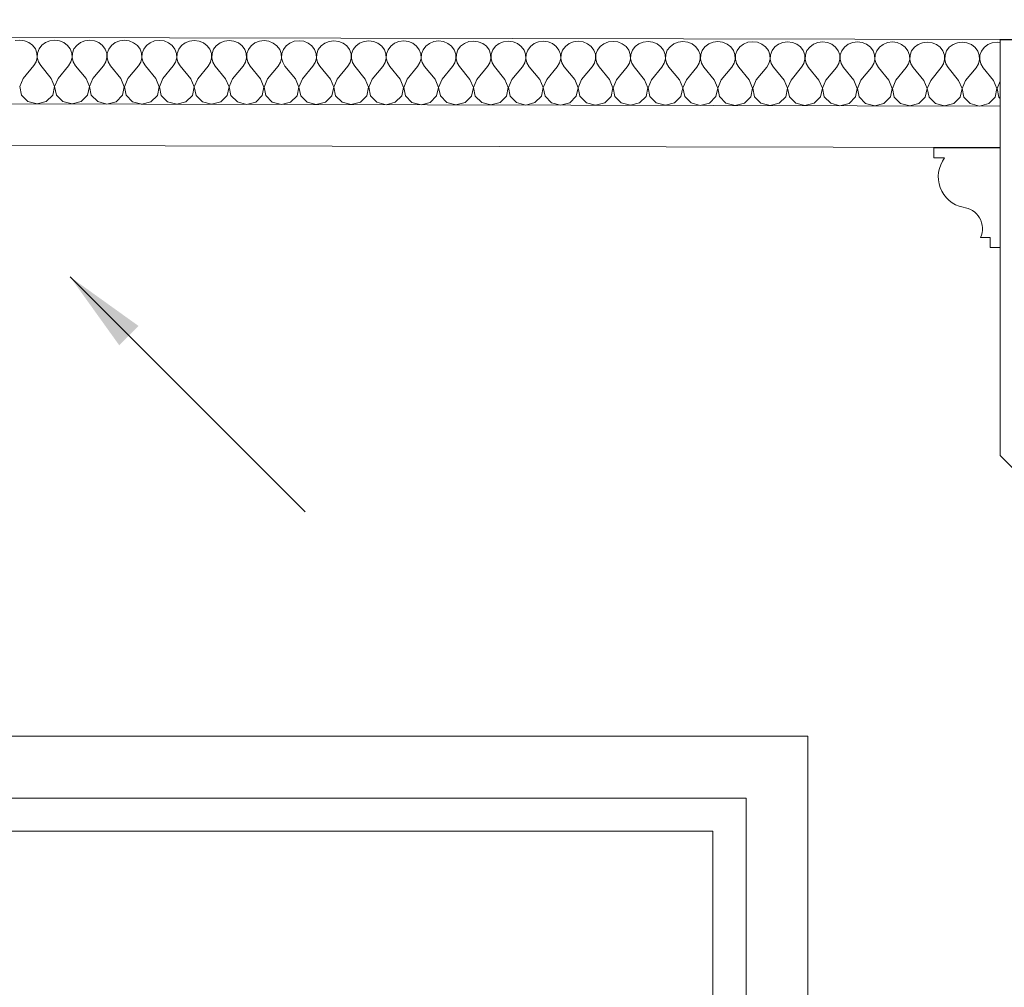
# Model space of a CAD drawing. Header units: millimetres. Extents: x -573548 to 674770, y -246895 to -89040.
# Tile 59 of 199: x 98831 to 99423, y -236241 to -235659. Entities that reach past the tile are written whole.
import ezdxf

# ---------------------------------------------------------------- set-up
doc = ezdxf.new("R2010")
doc.units = ezdxf.units.MM
for name, color, linetype, lineweight in [('belki sufitowe_Nr_pióra__41', 8, 'Continuous', 9), ('DRZWI_Nr_pióra__1', 8, 'Continuous', 9), ('DRZWI_Nr_pióra__2', 8, 'Continuous', 9), ('Nowe_Drawing & Figure_Nr_pióra__59', 8, 'Continuous', 9), ('Nowe_strop_Nr_pióra__59', 8, 'Continuous', 9), ('strop_Nr_pióra__41', 8, 'Continuous', 9)]:
    doc.layers.add(name, color=color, linetype=linetype, lineweight=lineweight)
doc.layers.add('FLUID-W2-100-ARRGR', color=7, linetype='Continuous')
doc.layers.add('Nowe_Drawing & Figure', color=7, linetype='Continuous')
doc.styles.add('FDBES', font='simplex.shx')
doc.dimstyles.new('FDBES', dxfattribs={"dimscale": 50, "dimtxt": 4, "dimasz": 2.5, "dimexe": 0.8, "dimexo": 2, "dimgap": 1, "dimtad": 1, "dimdsep": 46, "dimtxsty": 'FDBES', "dimcen": 2.5, "dimclrd": 4, "dimclre": 5, "dimadec": 0, "dimazin": 0, "dimtfac": 1, "dimtmove": 0, "dimatfit": 3, "dimfxl": 1, "dimarcsym": 0})

# ---------------------------------------------------------------- blocks, each defined once
blk = doc.blocks.new('*X454', base_point=(477978.69, -104863.57))
at = {"layer": 'Nowe_Drawing & Figure', "color": 21, "linetype": 'Continuous', "lineweight": 13, "true_color": 0xffaaaa}
for p, q in [((493598.11, -73212.66), (493595.24, -73213.02)), ((493600.98, -73213.03), (493598.11, -73212.66)), ((493603.63, -73214.11), (493600.98, -73213.03)), ((493605.86, -73215.8), (493603.63, -73214.11)), ((493613.59, -73214.13), (493611.35, -73215.82)), ((493616.24, -73213.07), (493613.59, -73214.13)), ((493619.11, -73212.71), (493616.24, -73213.07)), ((493621.98, -73213.08), (493619.11, -73212.71)), ((493624.63, -73214.16), (493621.98, -73213.08)), ((493626.86, -73215.85), (493624.63, -73214.16)), ((493634.59, -73214.18), (493632.35, -73215.86)), ((493637.24, -73213.12), (493634.59, -73214.18)), ((493640.11, -73212.76), (493637.24, -73213.12)), ((493642.98, -73213.13), (493640.11, -73212.76)), ((493645.63, -73214.2), (493642.98, -73213.13)), ((493647.86, -73215.9), (493645.63, -73214.2)), ((493655.59, -73214.22), (493653.35, -73215.91)), ((493658.24, -73213.16), (493655.59, -73214.22)), ((493661.11, -73212.8), (493658.24, -73213.16)), ((493663.98, -73213.18), (493661.11, -73212.8)), ((493666.63, -73214.25), (493663.98, -73213.18)), ((493668.86, -73215.94), (493666.63, -73214.25)), ((493676.59, -73214.27), (493674.35, -73215.96)), ((493679.24, -73213.21), (493676.59, -73214.27)), ((493682.11, -73212.85), (493679.24, -73213.21)), ((493684.98, -73213.22), (493682.11, -73212.85)), ((493687.63, -73214.3), (493684.98, -73213.22)), ((493689.86, -73215.99), (493687.63, -73214.3)), ((493700.24, -73213.26), (493697.59, -73214.32)), ((493703.11, -73212.9), (493700.24, -73213.26)), ((493705.98, -73213.27), (493703.11, -73212.9)), ((493708.63, -73214.34), (493705.98, -73213.27)), ((493721.24, -73213.3), (493718.59, -73214.37)), ((493724.11, -73212.94), (493721.24, -73213.3)), ((493726.98, -73213.32), (493724.11, -73212.94)), ((493729.63, -73214.39), (493726.98, -73213.32)), ((493742.24, -73213.35), (493739.59, -73214.41)), ((493745.11, -73212.99), (493742.24, -73213.35)), ((493747.98, -73213.36), (493745.11, -73212.99)), ((493750.63, -73214.44), (493747.98, -73213.36)), ((493763.24, -73213.4), (493760.59, -73214.46)), ((493766.11, -73213.04), (493763.24, -73213.4)), ((493768.98, -73213.41), (493766.11, -73213.04)), ((493771.63, -73214.48), (493768.98, -73213.41)), ((493784.24, -73213.44), (493781.59, -73214.51)), ((493787.11, -73213.08), (493784.24, -73213.44)), ((493789.98, -73213.46), (493787.11, -73213.08)), ((493792.63, -73214.53), (493789.98, -73213.46)), ((493805.24, -73213.49), (493802.59, -73214.55)), ((493808.11, -73213.13), (493805.24, -73213.49)), ((493810.98, -73213.5), (493808.11, -73213.13)), ((493813.63, -73214.58), (493810.98, -73213.5)), ((493826.24, -73213.54), (493823.59, -73214.6)), ((493829.11, -73213.18), (493826.24, -73213.54)), ((493831.98, -73213.55), (493829.11, -73213.18)), ((493834.63, -73214.62), (493831.98, -73213.55)), ((493847.24, -73213.58), (493844.59, -73214.65)), ((493850.11, -73213.22), (493847.24, -73213.58)), ((493852.98, -73213.6), (493850.11, -73213.22)), ((493855.63, -73214.67), (493852.98, -73213.6)), ((493868.24, -73213.63), (493865.59, -73214.69)), ((493871.11, -73213.27), (493868.24, -73213.63)), ((493873.98, -73213.64), (493871.11, -73213.27)), ((493876.63, -73214.72), (493873.98, -73213.64)), ((493889.24, -73213.68), (493886.59, -73214.74)), ((493892.11, -73213.32), (493889.24, -73213.68)), ((493894.98, -73213.69), (493892.11, -73213.32)), ((493897.63, -73214.76), (493894.98, -73213.69)), ((493910.24, -73213.72), (493907.59, -73214.79)), ((493913.11, -73213.37), (493910.24, -73213.72)), ((493915.98, -73213.74), (493913.11, -73213.37)), ((493918.63, -73214.81), (493915.98, -73213.74)), ((493931.24, -73213.77), (493928.59, -73214.83)), ((493934.11, -73213.41), (493931.24, -73213.77)), ((493936.98, -73213.78), (493934.11, -73213.41)), ((493939.63, -73214.86), (493936.98, -73213.78)), ((493952.24, -73213.82), (493949.59, -73214.88)), ((493955.11, -73213.46), (493952.24, -73213.82)), ((493957.98, -73213.83), (493955.11, -73213.46)), ((493960.63, -73214.91), (493957.98, -73213.83)), ((493973.24, -73213.86), (493970.59, -73214.93)), ((493976.11, -73213.51), (493973.24, -73213.86)), ((493978.98, -73213.88), (493976.11, -73213.51)), ((493981.63, -73214.95), (493978.98, -73213.88)), ((493994.24, -73213.91), (493991.59, -73214.97)), ((493997.11, -73213.55), (493994.24, -73213.91)), ((493999.98, -73213.92), (493997.11, -73213.55)), ((494002.63, -73215), (493999.98, -73213.92)), ((494015.24, -73213.96), (494012.59, -73215.02)), ((494018.11, -73213.6), (494015.24, -73213.96)), ((494020.98, -73213.97), (494018.11, -73213.6)), ((494023.63, -73215.05), (494020.98, -73213.97)), ((494036.24, -73214.01), (494033.59, -73215.07)), ((494039.11, -73213.65), (494036.24, -73214.01)), ((494041.98, -73214.02), (494039.11, -73213.65)), ((494044.63, -73215.09), (494041.98, -73214.02)), ((494057.24, -73214.05), (494054.59, -73215.11)), ((494060.11, -73213.69), (494057.24, -73214.05)), ((494062.98, -73214.06), (494060.11, -73213.69)), ((494065.63, -73215.14), (494062.98, -73214.06)), ((494078.24, -73214.1), (494075.59, -73215.16)), ((494081.11, -73213.74), (494078.24, -73214.1)), ((494083.98, -73214.11), (494081.11, -73213.74)), ((494086.63, -73215.19), (494083.98, -73214.11)), ((494099.24, -73214.15), (494096.59, -73215.21)), ((494102.11, -73213.79), (494099.24, -73214.15)), ((494104.98, -73214.16), (494102.11, -73213.79)), ((494107.63, -73215.23), (494104.98, -73214.16)), ((494120.24, -73214.19), (494117.59, -73215.26)), ((494123.11, -73213.83), (494120.24, -73214.19)), ((494125.98, -73214.21), (494123.11, -73213.83)), ((494128.63, -73215.28), (494125.98, -73214.21)), ((494141.24, -73214.24), (494138.59, -73215.3)), ((494144.11, -73213.88), (494141.24, -73214.24)), ((494146.98, -73214.25), (494144.11, -73213.88)), ((494149.63, -73215.33), (494146.98, -73214.25)), ((494162.24, -73214.29), (494159.59, -73215.35)), ((494165.11, -73213.93), (494162.24, -73214.29)), ((494167.98, -73214.3), (494165.11, -73213.93)), ((494170.63, -73215.37), (494167.98, -73214.3)), ((494186.11, -73213.97), (494183.24, -73214.33)), ((494188.02, -73214.22), (494186.11, -73213.97)), ((493607.49, -73217.99), (493605.86, -73215.8)), ((493608.41, -73220.5), (493607.49, -73217.99)), ((493609.71, -73218), (493608.78, -73220.5)), ((493611.35, -73215.82), (493609.71, -73218)), ((493628.49, -73218.04), (493626.86, -73215.85)), ((493629.41, -73220.55), (493628.49, -73218.04)), ((493630.71, -73218.04), (493629.78, -73220.55)), ((493632.35, -73215.86), (493630.71, -73218.04)), ((493649.49, -73218.08), (493647.86, -73215.9)), ((493650.41, -73220.6), (493649.49, -73218.08)), ((493651.71, -73218.09), (493650.78, -73220.6)), ((493653.35, -73215.91), (493651.71, -73218.09)), ((493670.49, -73218.13), (493668.86, -73215.94)), ((493671.41, -73220.64), (493670.49, -73218.13)), ((493672.71, -73218.14), (493671.78, -73220.64)), ((493674.35, -73215.96), (493672.71, -73218.14)), ((493691.49, -73218.18), (493689.86, -73215.99)), ((493692.41, -73220.69), (493691.49, -73218.18)), ((493693.71, -73218.18), (493692.78, -73220.69)), ((493695.35, -73216), (493693.71, -73218.18)), ((493697.59, -73214.32), (493695.35, -73216)), ((493710.86, -73216.04), (493708.63, -73214.34)), ((493712.49, -73218.22), (493710.86, -73216.04)), ((493713.41, -73220.74), (493712.49, -73218.22)), ((493714.71, -73218.23), (493713.78, -73220.74)), ((493716.35, -73216.05), (493714.71, -73218.23)), ((493718.59, -73214.37), (493716.35, -73216.05)), ((493731.86, -73216.09), (493729.63, -73214.39)), ((493733.49, -73218.27), (493731.86, -73216.09)), ((493734.41, -73220.78), (493733.49, -73218.27)), ((493735.71, -73218.28), (493734.78, -73220.78)), ((493737.35, -73216.1), (493735.71, -73218.28)), ((493739.59, -73214.41), (493737.35, -73216.1)), ((493752.86, -73216.13), (493750.63, -73214.44)), ((493754.49, -73218.32), (493752.86, -73216.13)), ((493755.41, -73220.83), (493754.49, -73218.32)), ((493756.71, -73218.32), (493755.78, -73220.83)), ((493758.35, -73216.14), (493756.71, -73218.32)), ((493760.59, -73214.46), (493758.35, -73216.14)), ((493773.86, -73216.18), (493771.63, -73214.48)), ((493775.49, -73218.37), (493773.86, -73216.18)), ((493776.41, -73220.88), (493775.49, -73218.37)), ((493777.71, -73218.37), (493776.78, -73220.88)), ((493779.35, -73216.19), (493777.71, -73218.37)), ((493781.59, -73214.51), (493779.35, -73216.19)), ((493794.86, -73216.23), (493792.63, -73214.53)), ((493796.49, -73218.41), (493794.86, -73216.23)), ((493797.41, -73220.92), (493796.49, -73218.41)), ((493798.71, -73218.42), (493797.78, -73220.92)), ((493800.35, -73216.24), (493798.71, -73218.42)), ((493802.59, -73214.55), (493800.35, -73216.24)), ((493815.86, -73216.27), (493813.63, -73214.58)), ((493817.49, -73218.46), (493815.86, -73216.27)), ((493818.41, -73220.97), (493817.49, -73218.46)), ((493819.71, -73218.46), (493818.78, -73220.97)), ((493821.35, -73216.28), (493819.71, -73218.46)), ((493823.59, -73214.6), (493821.35, -73216.28)), ((493836.86, -73216.32), (493834.63, -73214.62)), ((493838.49, -73218.51), (493836.86, -73216.32)), ((493839.41, -73221.02), (493838.49, -73218.51)), ((493840.71, -73218.51), (493839.78, -73221.02)), ((493842.35, -73216.33), (493840.71, -73218.51)), ((493844.59, -73214.65), (493842.35, -73216.33)), ((493857.86, -73216.37), (493855.63, -73214.67)), ((493859.49, -73218.55), (493857.86, -73216.37)), ((493860.41, -73221.06), (493859.49, -73218.55)), ((493861.71, -73218.56), (493860.78, -73221.07)), ((493863.35, -73216.38), (493861.71, -73218.56)), ((493865.59, -73214.69), (493863.35, -73216.38)), ((493878.86, -73216.41), (493876.63, -73214.72)), ((493880.49, -73218.6), (493878.86, -73216.41)), ((493881.41, -73221.11), (493880.49, -73218.6)), ((493882.71, -73218.6), (493881.78, -73221.11)), ((493884.35, -73216.43), (493882.71, -73218.6)), ((493886.59, -73214.74), (493884.35, -73216.43)), ((493899.85, -73216.46), (493897.63, -73214.76)), ((493901.49, -73218.65), (493899.85, -73216.46)), ((493902.41, -73221.16), (493901.49, -73218.65)), ((493903.71, -73218.65), (493902.78, -73221.16)), ((493905.35, -73216.47), (493903.71, -73218.65)), ((493907.59, -73214.79), (493905.35, -73216.47)), ((493920.85, -73216.51), (493918.63, -73214.81)), ((493922.49, -73218.69), (493920.85, -73216.51)), ((493923.41, -73221.2), (493922.49, -73218.69)), ((493924.71, -73218.7), (493923.78, -73221.21)), ((493926.35, -73216.52), (493924.71, -73218.7)), ((493928.59, -73214.83), (493926.35, -73216.52)), ((493941.85, -73216.55), (493939.63, -73214.86)), ((493943.49, -73218.74), (493941.85, -73216.55)), ((493944.41, -73221.25), (493943.49, -73218.74)), ((493945.71, -73218.74), (493944.78, -73221.25)), ((493947.35, -73216.57), (493945.71, -73218.74)), ((493949.59, -73214.88), (493947.35, -73216.57)), ((493962.85, -73216.6), (493960.63, -73214.91)), ((493964.49, -73218.79), (493962.85, -73216.6)), ((493965.41, -73221.3), (493964.49, -73218.79)), ((493966.71, -73218.79), (493965.78, -73221.3)), ((493968.35, -73216.61), (493966.71, -73218.79)), ((493970.59, -73214.93), (493968.35, -73216.61)), ((493983.85, -73216.65), (493981.63, -73214.95)), ((493985.49, -73218.83), (493983.85, -73216.65)), ((493986.41, -73221.35), (493985.49, -73218.83)), ((493987.71, -73218.84), (493986.78, -73221.35)), ((493989.35, -73216.66), (493987.71, -73218.84)), ((493991.59, -73214.97), (493989.35, -73216.66)), ((494004.85, -73216.69), (494002.63, -73215)), ((494006.49, -73218.88), (494004.85, -73216.69)), ((494007.41, -73221.39), (494006.49, -73218.88)), ((494008.71, -73218.89), (494007.78, -73221.39)), ((494010.35, -73216.71), (494008.71, -73218.89)), ((494012.59, -73215.02), (494010.35, -73216.71)), ((494025.85, -73216.74), (494023.63, -73215.05)), ((494027.49, -73218.93), (494025.85, -73216.74)), ((494028.41, -73221.44), (494027.49, -73218.93)), ((494029.71, -73218.93), (494028.78, -73221.44)), ((494031.35, -73216.75), (494029.71, -73218.93)), ((494033.59, -73215.07), (494031.35, -73216.75)), ((494046.85, -73216.79), (494044.63, -73215.09)), ((494048.49, -73218.97), (494046.85, -73216.79)), ((494049.41, -73221.49), (494048.49, -73218.97)), ((494050.71, -73218.98), (494049.78, -73221.49)), ((494052.35, -73216.8), (494050.71, -73218.98)), ((494054.59, -73215.11), (494052.35, -73216.8)), ((494067.85, -73216.83), (494065.63, -73215.14)), ((494069.49, -73219.02), (494067.85, -73216.83)), ((494070.41, -73221.53), (494069.49, -73219.02)), ((494071.71, -73219.03), (494070.78, -73221.53)), ((494073.35, -73216.85), (494071.71, -73219.03)), ((494075.59, -73215.16), (494073.35, -73216.85)), ((494088.85, -73216.88), (494086.63, -73215.19)), ((494090.49, -73219.07), (494088.85, -73216.88)), ((494091.41, -73221.58), (494090.49, -73219.07)), ((494092.71, -73219.07), (494091.78, -73221.58)), ((494094.35, -73216.89), (494092.71, -73219.07)), ((494096.59, -73215.21), (494094.35, -73216.89)), ((494109.85, -73216.93), (494107.63, -73215.23)), ((494111.49, -73219.11), (494109.85, -73216.93)), ((494112.41, -73221.63), (494111.49, -73219.11)), ((494113.71, -73219.12), (494112.78, -73221.63)), ((494115.35, -73216.94), (494113.71, -73219.12)), ((494117.59, -73215.26), (494115.35, -73216.94)), ((494130.85, -73216.97), (494128.63, -73215.28)), ((494132.49, -73219.16), (494130.85, -73216.97)), ((494133.41, -73221.67), (494132.49, -73219.16)), ((494134.71, -73219.17), (494133.78, -73221.67)), ((494136.35, -73216.99), (494134.71, -73219.17)), ((494138.59, -73215.3), (494136.35, -73216.99)), ((494151.85, -73217.02), (494149.63, -73215.33)), ((494153.49, -73219.21), (494151.85, -73217.02)), ((494154.41, -73221.72), (494153.49, -73219.21)), ((494155.71, -73219.21), (494154.78, -73221.72)), ((494157.35, -73217.03), (494155.71, -73219.21)), ((494159.59, -73215.35), (494157.35, -73217.03)), ((494172.85, -73217.07), (494170.63, -73215.37)), ((494174.49, -73219.25), (494172.85, -73217.07)), ((494175.41, -73221.77), (494174.49, -73219.25)), ((494176.71, -73219.26), (494175.78, -73221.77)), ((494178.35, -73217.08), (494176.71, -73219.26)), ((494180.59, -73215.4), (494178.35, -73217.08)), ((494183.24, -73214.33), (494180.59, -73215.4)), ((493606.48, -73228.04), (493607.88, -73225.73)), ((493607.88, -73225.73), (493608.55, -73223.15)), ((493608.55, -73223.15), (493608.41, -73220.5)), ((493608.78, -73220.5), (493608.63, -73223.15)), ((493608.63, -73223.15), (493609.28, -73225.73)), ((493609.28, -73225.73), (493610.68, -73228.05)), ((493627.48, -73228.09), (493628.88, -73225.77)), ((493628.88, -73225.77), (493629.55, -73223.2)), ((493629.55, -73223.2), (493629.41, -73220.55)), ((493629.78, -73220.55), (493629.63, -73223.2)), ((493629.63, -73223.2), (493630.28, -73225.78)), ((493630.28, -73225.78), (493631.68, -73228.1)), ((493648.48, -73228.14), (493649.88, -73225.82)), ((493649.88, -73225.82), (493650.55, -73223.24)), ((493650.55, -73223.24), (493650.41, -73220.6)), ((493650.78, -73220.6), (493650.63, -73223.24)), ((493650.63, -73223.24), (493651.28, -73225.82)), ((493651.28, -73225.82), (493652.68, -73228.14)), ((493669.48, -73228.18), (493670.88, -73225.87)), ((493670.88, -73225.87), (493671.55, -73223.29)), ((493671.55, -73223.29), (493671.41, -73220.64)), ((493671.78, -73220.64), (493671.63, -73223.29)), ((493671.63, -73223.29), (493672.28, -73225.87)), ((493672.28, -73225.87), (493673.68, -73228.19)), ((493690.48, -73228.23), (493691.88, -73225.91)), ((493691.88, -73225.91), (493692.55, -73223.34)), ((493692.55, -73223.34), (493692.41, -73220.69)), ((493692.78, -73220.69), (493692.63, -73223.34)), ((493692.63, -73223.34), (493693.28, -73225.92)), ((493693.28, -73225.92), (493694.68, -73228.24)), ((493711.48, -73228.28), (493712.88, -73225.96)), ((493712.88, -73225.96), (493713.55, -73223.38)), ((493713.55, -73223.38), (493713.41, -73220.74)), ((493713.78, -73220.74), (493713.63, -73223.38)), ((493713.63, -73223.38), (493714.28, -73225.96)), ((493714.28, -73225.96), (493715.68, -73228.29)), ((493732.48, -73228.32), (493733.88, -73226.01)), ((493733.88, -73226.01), (493734.55, -73223.43)), ((493734.55, -73223.43), (493734.41, -73220.78)), ((493734.78, -73220.78), (493734.63, -73223.43)), ((493734.63, -73223.43), (493735.28, -73226.01)), ((493735.28, -73226.01), (493736.68, -73228.33)), ((493753.48, -73228.37), (493754.88, -73226.05)), ((493754.88, -73226.05), (493755.55, -73223.48)), ((493755.55, -73223.48), (493755.41, -73220.83)), ((493755.78, -73220.83), (493755.63, -73223.48)), ((493755.63, -73223.48), (493756.28, -73226.06)), ((493756.28, -73226.06), (493757.68, -73228.38)), ((493774.48, -73228.42), (493775.88, -73226.1)), ((493775.88, -73226.1), (493776.55, -73223.52)), ((493776.55, -73223.52), (493776.41, -73220.88)), ((493776.78, -73220.88), (493776.63, -73223.52)), ((493776.63, -73223.52), (493777.28, -73226.1)), ((493777.28, -73226.1), (493778.68, -73228.43)), ((493795.48, -73228.46), (493796.88, -73226.15)), ((493796.88, -73226.15), (493797.55, -73223.57)), ((493797.55, -73223.57), (493797.41, -73220.92)), ((493797.78, -73220.92), (493797.63, -73223.57)), ((493797.63, -73223.57), (493798.28, -73226.15)), ((493798.28, -73226.15), (493799.68, -73228.47)), ((493817.88, -73226.2), (493818.55, -73223.62)), ((493818.55, -73223.62), (493818.41, -73220.97)), ((493818.78, -73220.97), (493818.63, -73223.62)), ((493818.63, -73223.62), (493819.28, -73226.2)), ((493838.88, -73226.24), (493839.55, -73223.66)), ((493839.55, -73223.66), (493839.41, -73221.02)), ((493839.78, -73221.02), (493839.63, -73223.66)), ((493839.63, -73223.66), (493840.28, -73226.25)), ((493859.88, -73226.29), (493860.55, -73223.71)), ((493860.55, -73223.71), (493860.41, -73221.06)), ((493860.78, -73221.07), (493860.63, -73223.71)), ((493860.63, -73223.71), (493861.28, -73226.29)), ((493880.88, -73226.34), (493881.55, -73223.76)), ((493881.55, -73223.76), (493881.41, -73221.11)), ((493881.78, -73221.11), (493881.63, -73223.76)), ((493881.63, -73223.76), (493882.28, -73226.34)), ((493901.88, -73226.38), (493902.55, -73223.8)), ((493902.55, -73223.8), (493902.41, -73221.16)), ((493902.78, -73221.16), (493902.63, -73223.8)), ((493902.63, -73223.8), (493903.28, -73226.39)), ((493922.88, -73226.43), (493923.55, -73223.85)), ((493923.55, -73223.85), (493923.41, -73221.2)), ((493923.78, -73221.21), (493923.63, -73223.85)), ((493923.63, -73223.85), (493924.28, -73226.43)), ((493943.88, -73226.48), (493944.55, -73223.9)), ((493944.55, -73223.9), (493944.41, -73221.25)), ((493944.78, -73221.25), (493944.63, -73223.9)), ((493944.63, -73223.9), (493945.28, -73226.48)), ((493964.88, -73226.52), (493965.55, -73223.94)), ((493965.55, -73223.94), (493965.41, -73221.3)), ((493965.78, -73221.3), (493965.63, -73223.94)), ((493965.63, -73223.94), (493966.28, -73226.53)), ((493985.88, -73226.57), (493986.55, -73223.99)), ((493986.55, -73223.99), (493986.41, -73221.35)), ((493986.78, -73221.35), (493986.63, -73223.99)), ((493986.63, -73223.99), (493987.28, -73226.57)), ((494006.88, -73226.62), (494007.55, -73224.04)), ((494007.55, -73224.04), (494007.41, -73221.39)), ((494007.78, -73221.39), (494007.63, -73224.04)), ((494007.63, -73224.04), (494008.28, -73226.62)), ((494027.88, -73226.66), (494028.55, -73224.08)), ((494028.55, -73224.08), (494028.41, -73221.44)), ((494028.78, -73221.44), (494028.63, -73224.09)), ((494028.63, -73224.09), (494029.28, -73226.67)), ((494048.88, -73226.71), (494049.54, -73224.13)), ((494049.54, -73224.13), (494049.41, -73221.49)), ((494049.78, -73221.49), (494049.63, -73224.13)), ((494049.63, -73224.13), (494050.28, -73226.71)), ((494069.88, -73226.76), (494070.54, -73224.18)), ((494070.54, -73224.18), (494070.41, -73221.53)), ((494070.78, -73221.53), (494070.63, -73224.18)), ((494070.63, -73224.18), (494071.28, -73226.76)), ((494090.88, -73226.8), (494091.54, -73224.23)), ((494091.54, -73224.23), (494091.41, -73221.58)), ((494091.78, -73221.58), (494091.63, -73224.23)), ((494091.63, -73224.23), (494092.28, -73226.81)), ((494111.88, -73226.85), (494112.54, -73224.27)), ((494112.54, -73224.27), (494112.41, -73221.63)), ((494112.78, -73221.63), (494112.63, -73224.27)), ((494112.63, -73224.27), (494113.28, -73226.85)), ((494132.88, -73226.9), (494133.54, -73224.32)), ((494133.54, -73224.32), (494133.41, -73221.67)), ((494133.78, -73221.67), (494133.63, -73224.32)), ((494133.63, -73224.32), (494134.28, -73226.9)), ((494153.88, -73226.94), (494154.54, -73224.37)), ((494154.54, -73224.37), (494154.41, -73221.72)), ((494154.78, -73221.72), (494154.63, -73224.37)), ((494154.63, -73224.37), (494155.28, -73226.95)), ((494174.88, -73226.99), (494175.54, -73224.41)), ((494175.54, -73224.41), (494175.41, -73221.77)), ((494175.78, -73221.77), (494175.63, -73224.41)), ((494175.63, -73224.41), (494176.28, -73226.99)), ((493600.16, -73235.71), (493606.48, -73228.04)), ((493616.96, -73235.75), (493610.68, -73228.05)), ((493621.16, -73235.75), (493627.48, -73228.09)), ((493637.96, -73235.79), (493631.68, -73228.1)), ((493642.16, -73235.8), (493648.48, -73228.14)), ((493658.96, -73235.84), (493652.68, -73228.14)), ((493663.16, -73235.85), (493669.48, -73228.18)), ((493679.96, -73235.89), (493673.68, -73228.19)), ((493684.16, -73235.89), (493690.48, -73228.23)), ((493700.96, -73235.93), (493694.68, -73228.24)), ((493705.16, -73235.94), (493711.48, -73228.28)), ((493721.96, -73235.98), (493715.68, -73228.29)), ((493726.16, -73235.99), (493732.48, -73228.32)), ((493742.96, -73236.03), (493736.68, -73228.33)), ((493747.16, -73236.04), (493753.48, -73228.37)), ((493763.96, -73236.07), (493757.68, -73228.38)), ((493768.16, -73236.08), (493774.48, -73228.42)), ((493784.96, -73236.12), (493778.68, -73228.43)), ((493789.16, -73236.13), (493795.48, -73228.46)), ((493805.96, -73236.17), (493799.68, -73228.47)), ((493810.16, -73236.18), (493816.48, -73228.51)), ((493816.48, -73228.51), (493817.88, -73226.2)), ((493819.28, -73226.2), (493820.68, -73228.52)), ((493826.96, -73236.21), (493820.68, -73228.52)), ((493831.16, -73236.22), (493837.48, -73228.56)), ((493837.48, -73228.56), (493838.88, -73226.24)), ((493840.28, -73226.25), (493841.68, -73228.57)), ((493847.96, -73236.26), (493841.68, -73228.57)), ((493852.16, -73236.27), (493858.48, -73228.6)), ((493858.48, -73228.6), (493859.88, -73226.29)), ((493861.28, -73226.29), (493862.68, -73228.61)), ((493868.96, -73236.31), (493862.68, -73228.61)), ((493873.16, -73236.32), (493879.48, -73228.65)), ((493879.48, -73228.65), (493880.88, -73226.34)), ((493882.28, -73226.34), (493883.68, -73228.66)), ((493889.96, -73236.35), (493883.68, -73228.66)), ((493894.16, -73236.36), (493900.48, -73228.7)), ((493900.48, -73228.7), (493901.88, -73226.38)), ((493903.28, -73226.39), (493904.68, -73228.71)), ((493910.96, -73236.4), (493904.68, -73228.71)), ((493915.16, -73236.41), (493921.48, -73228.74)), ((493921.48, -73228.74), (493922.88, -73226.43)), ((493924.28, -73226.43), (493925.68, -73228.75)), ((493931.96, -73236.45), (493925.68, -73228.75)), ((493936.16, -73236.46), (493942.48, -73228.79)), ((493942.48, -73228.79), (493943.88, -73226.48)), ((493945.28, -73226.48), (493946.68, -73228.8)), ((493952.96, -73236.49), (493946.68, -73228.8)), ((493957.16, -73236.5), (493963.48, -73228.84)), ((493963.48, -73228.84), (493964.88, -73226.52)), ((493966.28, -73226.53), (493967.68, -73228.85)), ((493973.96, -73236.54), (493967.68, -73228.85)), ((493978.16, -73236.55), (493984.48, -73228.88)), ((493984.48, -73228.88), (493985.88, -73226.57)), ((493987.28, -73226.57), (493988.68, -73228.89)), ((493994.96, -73236.59), (493988.68, -73228.89)), ((493999.16, -73236.6), (494005.48, -73228.93)), ((494005.48, -73228.93), (494006.88, -73226.62)), ((494008.28, -73226.62), (494009.68, -73228.94)), ((494015.96, -73236.63), (494009.68, -73228.94)), ((494020.16, -73236.64), (494026.48, -73228.98)), ((494026.48, -73228.98), (494027.88, -73226.66)), ((494029.28, -73226.67), (494030.68, -73228.99)), ((494036.96, -73236.68), (494030.68, -73228.99)), ((494041.16, -73236.69), (494047.48, -73229.03)), ((494047.48, -73229.03), (494048.88, -73226.71)), ((494050.28, -73226.71), (494051.68, -73229.03)), ((494057.96, -73236.73), (494051.68, -73229.03)), ((494062.16, -73236.74), (494068.48, -73229.07)), ((494068.48, -73229.07), (494069.88, -73226.76)), ((494071.28, -73226.76), (494072.68, -73229.08)), ((494078.96, -73236.78), (494072.68, -73229.08)), ((494083.16, -73236.78), (494089.48, -73229.12)), ((494089.48, -73229.12), (494090.88, -73226.8)), ((494092.28, -73226.81), (494093.68, -73229.13)), ((494099.96, -73236.82), (494093.68, -73229.13)), ((494104.16, -73236.83), (494110.48, -73229.17)), ((494110.48, -73229.17), (494111.88, -73226.85)), ((494113.28, -73226.85), (494114.68, -73229.17)), ((494120.96, -73236.87), (494114.68, -73229.17)), ((494125.16, -73236.88), (494131.48, -73229.21)), ((494131.48, -73229.21), (494132.88, -73226.9)), ((494134.28, -73226.9), (494135.68, -73229.22)), ((494141.96, -73236.92), (494135.68, -73229.22)), ((494146.16, -73236.93), (494152.48, -73229.26)), ((494152.48, -73229.26), (494153.88, -73226.94)), ((494155.28, -73226.95), (494156.68, -73229.27)), ((494162.96, -73236.96), (494156.68, -73229.27)), ((494167.16, -73236.97), (494173.48, -73229.31)), ((494173.48, -73229.31), (494174.88, -73226.99)), ((494176.28, -73226.99), (494177.68, -73229.32)), ((494183.96, -73237.01), (494177.68, -73229.32)), ((493600.16, -73235.71), (493598.09, -73240.6)), ((493619.01, -73240.65), (493616.96, -73235.75)), ((493621.16, -73235.75), (493619.09, -73240.65)), ((493640.01, -73240.69), (493637.96, -73235.79)), ((493642.16, -73235.8), (493640.09, -73240.69)), ((493661.01, -73240.74), (493658.96, -73235.84)), ((493663.16, -73235.85), (493661.09, -73240.74)), ((493682.01, -73240.79), (493679.96, -73235.89)), ((493684.16, -73235.89), (493682.09, -73240.79)), ((493703.01, -73240.83), (493700.96, -73235.93)), ((493705.16, -73235.94), (493703.09, -73240.84)), ((493724.01, -73240.88), (493721.96, -73235.98)), ((493726.16, -73235.99), (493724.09, -73240.88)), ((493745.01, -73240.93), (493742.96, -73236.03)), ((493747.16, -73236.04), (493745.09, -73240.93)), ((493766.01, -73240.98), (493763.96, -73236.07)), ((493768.16, -73236.08), (493766.09, -73240.98)), ((493787.01, -73241.02), (493784.96, -73236.12)), ((493789.16, -73236.13), (493787.09, -73241.02)), ((493808.01, -73241.07), (493805.96, -73236.17)), ((493810.16, -73236.18), (493808.09, -73241.07)), ((493829.01, -73241.12), (493826.96, -73236.21)), ((493831.16, -73236.22), (493829.09, -73241.12)), ((493850.01, -73241.16), (493847.96, -73236.26)), ((493852.16, -73236.27), (493850.09, -73241.16)), ((493871.01, -73241.21), (493868.96, -73236.31)), ((493873.16, -73236.32), (493871.09, -73241.21)), ((493892.01, -73241.26), (493889.96, -73236.35)), ((493894.16, -73236.36), (493892.09, -73241.26)), ((493913.01, -73241.3), (493910.96, -73236.4)), ((493915.16, -73236.41), (493913.09, -73241.3)), ((493934.01, -73241.35), (493931.96, -73236.45)), ((493936.16, -73236.46), (493934.09, -73241.35)), ((493955.01, -73241.4), (493952.96, -73236.49)), ((493957.16, -73236.5), (493955.09, -73241.4)), ((493976.01, -73241.44), (493973.96, -73236.54)), ((493978.16, -73236.55), (493976.09, -73241.44)), ((493997.01, -73241.49), (493994.96, -73236.59)), ((493999.16, -73236.6), (493997.09, -73241.49)), ((494018.01, -73241.54), (494015.96, -73236.63)), ((494020.16, -73236.64), (494018.09, -73241.54)), ((494039.01, -73241.58), (494036.96, -73236.68)), ((494041.16, -73236.69), (494039.09, -73241.58)), ((494060.01, -73241.63), (494057.96, -73236.73)), ((494062.16, -73236.74), (494060.09, -73241.63)), ((494081.01, -73241.68), (494078.96, -73236.78)), ((494083.16, -73236.78), (494081.09, -73241.68)), ((494102.01, -73241.72), (494099.96, -73236.82)), ((494104.16, -73236.83), (494102.09, -73241.72)), ((494123.01, -73241.77), (494120.96, -73236.87)), ((494125.16, -73236.88), (494123.09, -73241.77)), ((494144.01, -73241.82), (494141.96, -73236.92)), ((494146.16, -73236.93), (494144.09, -73241.82)), ((494165.01, -73241.86), (494162.96, -73236.96)), ((494167.16, -73236.97), (494165.09, -73241.87)), ((494186.01, -73241.91), (494183.96, -73237.01)), ((494187.97, -73237.47), (494186.09, -73241.91)), ((493598.09, -73240.6), (493599.15, -73245.76)), ((493617.93, -73245.8), (493619.01, -73240.65)), ((493619.09, -73240.65), (493620.15, -73245.81)), ((493638.93, -73245.85), (493640.01, -73240.69)), ((493640.09, -73240.69), (493641.15, -73245.85)), ((493659.93, -73245.89), (493661.01, -73240.74)), ((493661.09, -73240.74), (493662.15, -73245.9)), ((493680.93, -73245.94), (493682.01, -73240.79)), ((493682.09, -73240.79), (493683.15, -73245.95)), ((493701.93, -73245.99), (493703.01, -73240.83)), ((493703.09, -73240.84), (493704.15, -73245.99)), ((493722.93, -73246.03), (493724.01, -73240.88)), ((493724.09, -73240.88), (493725.15, -73246.04)), ((493743.93, -73246.08), (493745.01, -73240.93)), ((493745.09, -73240.93), (493746.15, -73246.09)), ((493764.93, -73246.13), (493766.01, -73240.98)), ((493766.09, -73240.98), (493767.15, -73246.13)), ((493785.93, -73246.18), (493787.01, -73241.02)), ((493787.09, -73241.02), (493788.15, -73246.18)), ((493806.93, -73246.22), (493808.01, -73241.07)), ((493808.09, -73241.07), (493809.15, -73246.23)), ((493827.93, -73246.27), (493829.01, -73241.12)), ((493829.09, -73241.12), (493830.15, -73246.27)), ((493848.93, -73246.32), (493850.01, -73241.16)), ((493850.09, -73241.16), (493851.15, -73246.32)), ((493869.93, -73246.36), (493871.01, -73241.21)), ((493871.09, -73241.21), (493872.15, -73246.37)), ((493890.93, -73246.41), (493892.01, -73241.26)), ((493892.09, -73241.26), (493893.15, -73246.41)), ((493911.93, -73246.46), (493913.01, -73241.3)), ((493913.09, -73241.3), (493914.15, -73246.46)), ((493932.93, -73246.5), (493934.01, -73241.35)), ((493934.09, -73241.35), (493935.15, -73246.51)), ((493953.93, -73246.55), (493955.01, -73241.4)), ((493955.09, -73241.4), (493956.15, -73246.55)), ((493974.93, -73246.6), (493976.01, -73241.44)), ((493976.09, -73241.44), (493977.15, -73246.6)), ((493995.93, -73246.64), (493997.01, -73241.49)), ((493997.09, -73241.49), (493998.15, -73246.65)), ((494016.93, -73246.69), (494018.01, -73241.54)), ((494018.09, -73241.54), (494019.15, -73246.7)), ((494037.93, -73246.74), (494039.01, -73241.58)), ((494039.09, -73241.58), (494040.15, -73246.74)), ((494058.93, -73246.78), (494060.01, -73241.63)), ((494060.09, -73241.63), (494061.15, -73246.79)), ((494079.93, -73246.83), (494081.01, -73241.68)), ((494081.09, -73241.68), (494082.15, -73246.84)), ((494100.93, -73246.88), (494102.01, -73241.72)), ((494102.09, -73241.72), (494103.15, -73246.88)), ((494121.93, -73246.92), (494123.01, -73241.77)), ((494123.09, -73241.77), (494124.15, -73246.93)), ((494142.93, -73246.97), (494144.01, -73241.82)), ((494144.09, -73241.82), (494145.15, -73246.98)), ((494163.93, -73247.02), (494165.01, -73241.86)), ((494165.09, -73241.87), (494166.15, -73247.02)), ((494184.93, -73247.06), (494186.01, -73241.91)), ((494186.09, -73241.91), (494187.15, -73247.07)), ((493599.15, -73245.76), (493603.01, -73249.64)), ((493603.01, -73249.64), (493608.53, -73251.09)), ((493608.53, -73251.09), (493614.05, -73249.66)), ((493614.05, -73249.66), (493617.93, -73245.8)), ((493620.15, -73245.81), (493624.01, -73249.69)), ((493624.01, -73249.69), (493629.53, -73251.13)), ((493629.53, -73251.13), (493635.05, -73249.71)), ((493635.05, -73249.71), (493638.93, -73245.85)), ((493641.15, -73245.85), (493645.01, -73249.73)), ((493645.01, -73249.73), (493650.53, -73251.18)), ((493650.53, -73251.18), (493656.05, -73249.76)), ((493656.05, -73249.76), (493659.93, -73245.89)), ((493662.15, -73245.9), (493666.01, -73249.78)), ((493666.01, -73249.78), (493671.53, -73251.23)), ((493671.53, -73251.23), (493677.05, -73249.81)), ((493677.05, -73249.81), (493680.93, -73245.94)), ((493683.15, -73245.95), (493687.01, -73249.83)), ((493687.01, -73249.83), (493692.53, -73251.27)), ((493692.53, -73251.27), (493698.05, -73249.85)), ((493698.05, -73249.85), (493701.93, -73245.99)), ((493704.15, -73245.99), (493708.01, -73249.87)), ((493719.05, -73249.9), (493722.93, -73246.03)), ((493725.15, -73246.04), (493729.01, -73249.92)), ((493740.05, -73249.95), (493743.93, -73246.08)), ((493746.15, -73246.09), (493750.01, -73249.97)), ((493761.05, -73249.99), (493764.93, -73246.13)), ((493767.15, -73246.13), (493771.01, -73250.01)), ((493782.05, -73250.04), (493785.93, -73246.18)), ((493788.15, -73246.18), (493792.01, -73250.06)), ((493803.05, -73250.09), (493806.93, -73246.22)), ((493809.15, -73246.23), (493813.01, -73250.11)), ((493824.05, -73250.13), (493827.93, -73246.27)), ((493830.15, -73246.27), (493834.01, -73250.16)), ((493845.05, -73250.18), (493848.93, -73246.32)), ((493851.15, -73246.32), (493855.01, -73250.2)), ((493866.05, -73250.23), (493869.93, -73246.36)), ((493872.15, -73246.37), (493876.01, -73250.25)), ((493887.05, -73250.27), (493890.93, -73246.41)), ((493893.15, -73246.41), (493897.01, -73250.3)), ((493908.05, -73250.32), (493911.93, -73246.46)), ((493914.15, -73246.46), (493918.01, -73250.34)), ((493929.05, -73250.37), (493932.93, -73246.5)), ((493935.15, -73246.51), (493939.01, -73250.39)), ((493950.05, -73250.41), (493953.93, -73246.55)), ((493956.15, -73246.55), (493960.01, -73250.44)), ((493971.05, -73250.46), (493974.93, -73246.6)), ((493977.15, -73246.6), (493981.01, -73250.48)), ((493992.05, -73250.51), (493995.93, -73246.64)), ((493998.15, -73246.65), (494002.01, -73250.53)), ((494013.05, -73250.55), (494016.93, -73246.69)), ((494019.15, -73246.7), (494023.01, -73250.58)), ((494034.05, -73250.6), (494037.93, -73246.74)), ((494040.15, -73246.74), (494044.01, -73250.62)), ((494055.05, -73250.65), (494058.93, -73246.78)), ((494061.15, -73246.79), (494065.01, -73250.67)), ((494076.05, -73250.7), (494079.93, -73246.83)), ((494082.15, -73246.84), (494086.01, -73250.72)), ((494097.05, -73250.74), (494100.93, -73246.88)), ((494103.15, -73246.88), (494107.01, -73250.76)), ((494118.05, -73250.79), (494121.93, -73246.92)), ((494124.15, -73246.93), (494128.01, -73250.81)), ((494139.05, -73250.84), (494142.93, -73246.97)), ((494145.15, -73246.98), (494149.01, -73250.86)), ((494160.05, -73250.88), (494163.93, -73247.02)), ((494166.15, -73247.02), (494170.01, -73250.9)), ((494181.05, -73250.93), (494184.93, -73247.06)), ((494187.15, -73247.07), (494187.94, -73247.87)), ((493708.01, -73249.87), (493713.53, -73251.32)), ((493713.53, -73251.32), (493719.05, -73249.9)), ((493729.01, -73249.92), (493734.53, -73251.37)), ((493734.53, -73251.37), (493740.05, -73249.95)), ((493750.01, -73249.97), (493755.53, -73251.41)), ((493755.53, -73251.41), (493761.05, -73249.99)), ((493771.01, -73250.01), (493776.53, -73251.46)), ((493776.53, -73251.46), (493782.05, -73250.04)), ((493792.01, -73250.06), (493797.53, -73251.51)), ((493797.53, -73251.51), (493803.05, -73250.09)), ((493813.01, -73250.11), (493818.53, -73251.55)), ((493818.53, -73251.55), (493824.05, -73250.13)), ((493834.01, -73250.16), (493839.53, -73251.6)), ((493839.53, -73251.6), (493845.05, -73250.18)), ((493855.01, -73250.2), (493860.53, -73251.65)), ((493860.53, -73251.65), (493866.05, -73250.23)), ((493876.01, -73250.25), (493881.53, -73251.7)), ((493881.53, -73251.7), (493887.05, -73250.27)), ((493897.01, -73250.3), (493902.53, -73251.74)), ((493902.53, -73251.74), (493908.05, -73250.32)), ((493918.01, -73250.34), (493923.53, -73251.79)), ((493923.53, -73251.79), (493929.05, -73250.37)), ((493939.01, -73250.39), (493944.53, -73251.84)), ((493944.53, -73251.84), (493950.05, -73250.41)), ((493960.01, -73250.44), (493965.53, -73251.88)), ((493965.53, -73251.88), (493971.05, -73250.46)), ((493981.01, -73250.48), (493986.53, -73251.93)), ((493986.53, -73251.93), (493992.05, -73250.51)), ((494002.01, -73250.53), (494007.53, -73251.98)), ((494007.53, -73251.98), (494013.05, -73250.55)), ((494023.01, -73250.58), (494028.53, -73252.02)), ((494028.53, -73252.02), (494034.05, -73250.6)), ((494044.01, -73250.62), (494049.53, -73252.07)), ((494049.53, -73252.07), (494055.05, -73250.65)), ((494065.01, -73250.67), (494070.53, -73252.12)), ((494070.53, -73252.12), (494076.05, -73250.7)), ((494086.01, -73250.72), (494091.53, -73252.16)), ((494091.53, -73252.16), (494097.05, -73250.74)), ((494107.01, -73250.76), (494112.52, -73252.21)), ((494112.52, -73252.21), (494118.05, -73250.79)), ((494128.01, -73250.81), (494133.52, -73252.26)), ((494133.52, -73252.26), (494139.05, -73250.84)), ((494149.01, -73250.86), (494154.52, -73252.3)), ((494154.52, -73252.3), (494160.05, -73250.88)), ((494170.01, -73250.9), (494175.52, -73252.35)), ((494175.52, -73252.35), (494181.05, -73250.93))]:
    blk.add_line(p, q, dxfattribs=at)
blk = doc.blocks.new('Wypełnienie_38_1', base_point=(477978.69, -104863.57))
at = {"layer": 'Nowe_Drawing & Figure', "color": 21, "linetype": 'Continuous', "lineweight": 13, "true_color": 0xffaaaa}
blk.add_blockref('*X454', (477978.69, -104863.57), dxfattribs=at)
blk = doc.blocks.new('A$C685D2BB2')
at = {"layer": 'belki sufitowe_Nr_pióra__41'}
blk.add_lwpolyline([(21410.22, 10953.53), (21430.22, 10973.53), (21430.22, 11223.53), (21260.22, 11223.53), (21260.22, 10973.53), (21280.22, 10953.53)], close=True, dxfattribs=at)
blk.add_lwpolyline([(21260.22, 11158.53), (21220.22, 11158.53), (21220.22, 11152.53), (21226.75, 11152.53, 0.549198), (21237.84, 11122.79, -0.516526), (21248.34, 11104.53), (21254.22, 11104.53), (21254.22, 11098.53), (21260.22, 11098.53)], format="xyb", close=True, dxfattribs=at)
blk.add_lwpolyline([(21254.22, 11104.53), (21254.22, 11098.53)], dxfattribs=at)
at = {"layer": 'DRZWI_Nr_pióra__1'}
for p, q in [((21107.29, 10767.32), (20141.77, 10767.32)), ((21107.29, 8782.81), (21107.29, 10767.32)), ((21087.29, 10747.32), (20161.77, 10747.32)), ((21087.29, 8782.81), (21087.29, 10747.32))]:
    blk.add_line(p, q, dxfattribs=at)
at = {"layer": 'DRZWI_Nr_pióra__2'}
for p, q in [((21144.53, 10804.56), (20104.53, 10804.56)), ((21144.53, 8784.48), (21144.53, 10804.56))]:
    blk.add_line(p, q, dxfattribs=at)
at = {"layer": 'Nowe_strop_Nr_pióra__59'}
blk.add_line((15894.91, 11235.68), (24142.62, 11217.29), dxfattribs=at)
at = {"layer": 'strop_Nr_pióra__41'}
for p, q in [((20040.22, 11186.44), (21260.22, 11183.72)), ((20040.22, 11161.44), (21260.22, 11158.72))]:
    blk.add_line(p, q, dxfattribs=at)
at = {"layer": 'Nowe_Drawing & Figure_Nr_pióra__59'}
blk.add_blockref('Wypełnienie_38_1', (5050.88, -20427.48), dxfattribs=at)
blk = doc.blocks.new('*U60925')
at = {"color": 5}
blk.add_leader([(0, 0), (141.42, 141.42)], dimstyle='FDBES', override={"dimscale": 20, "dimclrd": 5}, dxfattribs=at)

msp = doc.modelspace()

# ---------------------------------------------------------------- block references
at = {"color": 150}
msp.add_blockref('A$C685D2BB2', (78160.45, -246894.58), dxfattribs=at)
at = {"layer": 'FLUID-W2-100-ARRGR', "color": 150, "rotation": 270}
msp.add_blockref('*U60925', (98861.07, -235813.67, -65507.64), dxfattribs=at)

doc.saveas('drawing.dxf')
